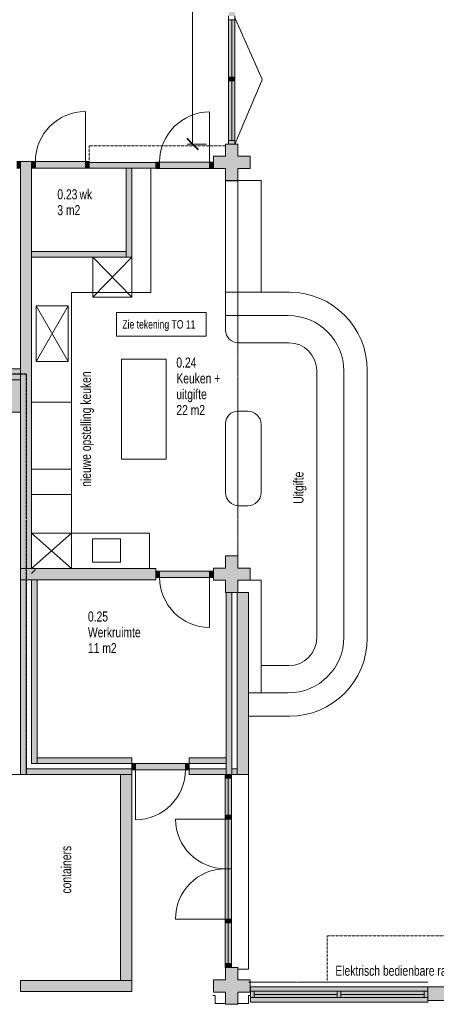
# Model space of a CAD drawing. Header units: millimetres. Extents: x 73705 to 433105, y 109410 to 279410.
# Tile 24 of 90: x 134466 to 141962, y 212035 to 229731. Entities that reach past the tile are written whole.
import ezdxf

# ---------------------------------------------------------------- set-up
doc = ezdxf.new("R2010")
doc.units = ezdxf.units.MM
for name, pattern in [('brand  WBDBO 30 min', [11, 4, -1, 2, -1, 2, -1]), ('Overhead', [2.5, 1.5, -1]), ('Stippel', [1.53, 1, -0.53])]:
    doc.linetypes.add(name, pattern=pattern)
for name, color, linetype, lineweight in [('A-ANNO-DIMS', 211, 'Continuous', 9), ('A-ANNO-DIMS-100', 211, 'Continuous', 9), ('A-DETL', 90, 'Continuous', 9), ('A-DETL-DEMO', 6, 'Stippel', 9), ('A-DETL-GENF', 92, 'Continuous', 9), ('A-DETL-THIN', 151, 'Continuous', 9), ('A-FLOR-OVHD', 1, 'Overhead', 9), ('G-ANNO-TEXT', 231, 'Continuous', 9)]:
    doc.layers.add(name, color=color, linetype=linetype, lineweight=lineweight)
doc.styles.add('Arial Narrow', font='ARIALN.TTF', dxfattribs={"width": 0.9, "height": 180})
doc.styles.add('Arial Narrow_B', font='ARIALN.TTF', dxfattribs={"width": 0.9, "height": 180})
doc.styles.add('Arial Narrow_B_2', font='ARIALN.TTF', dxfattribs={"width": 0.9, "height": 150})
doc.styles.add('Calibri', font='calibri.ttf', dxfattribs={"height": 180})
doc.dimstyles.new('maatvoering', dxfattribs={"dimscale": 304.8, "dimtxt": 211.922716, "dimasz": 0.656168, "dimexe": 0.328084, "dimexo": 0.0625, "dimgap": 0.065617, "dimtad": 1, "dimdec": 0, "dimzin": 0, "dimdsep": 46, "dimtxsty": 'Calibri', "dimblk1": 'OBLIQUE', "dimblk2": 'OBLIQUE', "dimsah": 1, "dimcen": 0.09, "dimazin": 0, "dimtfac": 1, "dimtdec": 4, "dimtix": 1, "dimtmove": 0, "dimatfit": 3, "dimfxl": 0.82021, "dimfxlon": 1, "dimtvp": 1, "dimtfill": 1, "dimtolj": 1, "dimtzin": 0, "dimarcsym": 2})

# ---------------------------------------------------------------- blocks, each defined once
blk = doc.blocks.new('DIMBLOCK55-BEGANE GROND')
at = {"layer": 'A-ANNO-DIMS-100', "lineweight": 40}
for p, q in [((137577, 234235), (137477, 234335)), ((137577, 234235), (137677, 234135)), ((137577, 227495), (137477, 227595)), ((137577, 227495), (137677, 227395))]:
    blk.add_line(p, q, dxfattribs=at)
at = {"layer": 'A-ANNO-DIMS-100'}
for p, q in [((137577, 234235), (137477, 234235)), ((137577, 234235), (137577, 227495)), ((137577, 234235), (137827, 234235)), ((137577, 227495), (137477, 227495)), ((137577, 227495), (137827, 227495))]:
    blk.add_line(p, q, dxfattribs=at)
at = {"layer": 'A-ANNO-DIMS-100', "color": 0, "insert": (137308, 230573), "char_height": 180, "width": 700.39, "attachment_point": 1, "rotation": 90, "line_spacing_factor": 1.158048, "style": 'Calibri', "bg_fill": 3, "box_fill_scale": 1.25, "bg_fill_color": 256, "bg_fill_true_color": 13158600, "bg_fill_transparency": 0}
blk.add_mtext('6740', dxfattribs=at)
blk = doc.blocks.new('_Oblique')
at = {"color": 0, "linetype": 'ByBlock', "lineweight": -2}
blk.add_line((-0.5, -0.5), (0.5, 0.5), dxfattribs=at)

msp = doc.modelspace()

# ---------------------------------------------------------------- hatches: boundary and pattern name
at = {"layer": 'A-DETL-GENF'}
h = msp.add_hatch(color=7, dxfattribs=at)
h.paths.add_polyline_path([(138338.1, 227495), (138338.1, 228629.5), (138224.1, 228629.5), (138224.1, 227495), (138281.1, 227495)])
h.paths.add_polyline_path([(138338.1, 228696.5), (138338.1, 229730.5), (138224.1, 229730.5), (138224.1, 228696.5), (138281.1, 228696.5)])
h.paths.add_polyline_path([(138224.1, 229797.5), (138338.1, 229797.5), (138338.1, 230831.5), (138224.1, 230831.5)])
h.paths.add_polyline_path([(138338.1, 230898.5), (138338.1, 231932.5), (138224.1, 231932.5), (138224.1, 230898.5)])
h.paths.add_polyline_path([(138338.1, 231999.5), (138338.1, 233033.5), (138224.1, 233033.5), (138224.1, 231999.5)])
h.paths.add_polyline_path([(138224.1, 233100.5), (138338.1, 233100.5), (138338.1, 234235), (138224.1, 234235), (138224.1, 233551)])
for color, points in [(7, [(138224.1, 228629.5), (138338.1, 228629.5), (138338.1, 228696.5), (138224.1, 228696.5)]), (7, [(138281.1, 226835), (138391.1, 226835), (138391.1, 227055), (138611.1, 227055), (138611.1, 227275), (138391.1, 227275), (138391.1, 227495), (138171.1, 227495), (138171.1, 227275), (137951.1, 227275), (137951.1, 227055), (138171.1, 227055), (138171.1, 226835), (138224.1, 226835)]), (7, [(134481.1, 227065), (134481.1, 227179), (134414.1, 227179), (134414.1, 227065)]), (7, [(134681.1, 219865), (134681.1, 227179), (134481.1, 227179), (134481.1, 219865)]), (7, [(134748.1, 227065), (134748.1, 227179), (134681.1, 227179), (134681.1, 227065)]), (7, [(135648.1, 227065), (135648.1, 227179), (134748.1, 227179), (134748.1, 227065)]), (7, [(135715.1, 227065), (135715.1, 227179), (135648.1, 227179), (135648.1, 227065)]), (7, [(136481.1, 227065), (136917.1, 227065), (136917.1, 227165), (135715.1, 227165), (135715.1, 227065), (136381.1, 227065)]), (7, [(136481.1, 225465), (136481.1, 227065), (136381.1, 227065), (136381.1, 225465)]), (7, [(136917.1, 227058), (136984.1, 227058), (136984.1, 227172), (136917.1, 227172), (136917.1, 227065)]), (7, [(137884.1, 227058), (137884.1, 227172), (136984.1, 227172), (136984.1, 227058)]), (7, [(137951.1, 227058), (137951.1, 227172), (137884.1, 227172), (137884.1, 227058)]), (7, [(135940.3, 225465), (136381.1, 225465), (136381.1, 225565), (134681.1, 225565), (134681.1, 225465), (135715.1, 225465)]), (7, [(131151.1, 223257), (134481.1, 223257), (134481.1, 223457), (130981.1, 223457), (130981.1, 223257)]), (7, [(134481.1, 222677), (134481.1, 223257), (131151.1, 223257), (131151.1, 222677)]), (7, [(138281.1, 219435), (138391.1, 219435), (138391.1, 219655), (138611.1, 219655), (138611.1, 219875), (138391.1, 219875), (138391.1, 220095), (138171.1, 220095), (138171.1, 219875), (137951.1, 219875), (137951.1, 219655), (138171.1, 219655), (138171.1, 219435), (138224.1, 219435)]), (7, [(134581.1, 219665), (136917.1, 219665), (136917.1, 219865), (134481.1, 219865), (134481.1, 219665)]), (7, [(136984.1, 219708), (136984.1, 219822), (136917.1, 219822), (136917.1, 219708)]), (7, [(137884.1, 219708), (137884.1, 219822), (136984.1, 219822), (136984.1, 219708)]), (7, [(137951.1, 219708), (137951.1, 219822), (137884.1, 219822), (137884.1, 219708)]), (7, [(134481.1, 216165), (134581.1, 216165), (134581.1, 219665), (134481.1, 219665), (134481.1, 216265)]), (7, [(134681.1, 216365), (134781.1, 216365), (134781.1, 219665), (134681.1, 219665), (134681.1, 216465)]), (7, [(138281.1, 216165), (138281.1, 219435), (138181.1, 219435), (138181.1, 216165)]), (7, [(138581.1, 216165), (138581.1, 219435), (138381.1, 219435), (138381.1, 216165)]), (7, [(134781.1, 216365), (136481.1, 216365), (136481.1, 216465), (134781.1, 216465)]), (7, [(137515.1, 216365), (138181.1, 216365), (138181.1, 216465), (137515.1, 216465)]), (7, [(135940.3, 216165), (136481.1, 216165), (136481.1, 216265), (134581.1, 216265), (134581.1, 216165), (134781.1, 216165)]), (7, [(136548.1, 216251), (136548.1, 216365), (136481.1, 216365), (136481.1, 216251)]), (7, [(137448.1, 216251), (137448.1, 216365), (136548.1, 216365), (136548.1, 216251)]), (7, [(137515.1, 216251), (137515.1, 216365), (137448.1, 216365), (137448.1, 216251)]), (7, [(136481.1, 212465), (136481.1, 216165), (136281.1, 216165), (136281.1, 212465)]), (7, [(138277, 216097), (138277, 216164), (138163, 216164), (138163, 216097), (138181.1, 216097)]), (7, [(138181.1, 215432), (138277, 215432), (138277, 216097), (138163, 216097), (138163, 215432)]), (7, [(138181.1, 215365), (138277, 215365), (138277, 215432), (138163, 215432), (138163, 215365)]), (7, [(138277, 213565), (138277, 215365), (138163, 215365), (138163, 213565), (138181.1, 213565)]), (7, [(138163, 213498), (138277, 213498), (138277, 213565), (138163, 213565)]), (7, [(138163, 212766), (138277, 212766), (138277, 213498), (138163, 213498)]), (7, [(138163, 212699), (138277, 212699), (138277, 212766), (138163, 212766)]), (7, [(138181.1, 212035), (138391.1, 212035), (138391.1, 212255), (138611.1, 212255), (138611.1, 212475), (138391.1, 212475), (138391.1, 212695), (138171.1, 212695), (138171.1, 212475), (137951.1, 212475), (137951.1, 212255), (138171.1, 212255), (138171.1, 212035)]), (7, [(136281.1, 212265), (136481.1, 212265), (136481.1, 212465), (134481.1, 212465), (134481.1, 212265), (135940.3, 212265)]), (254, [(138685.6, 212075.4), (141808.6, 212075.4), (141808.6, 212351), (138618.6, 212351), (138618.6, 212075.4)]), (7, [(142153.6, 212105.4), (142153.6, 212351), (141808.6, 212351), (141808.6, 212105.4), (142122.6, 212105.4)])]:
    msp.add_hatch(color=color, dxfattribs=at).paths.add_polyline_path(points)
h = msp.add_hatch(color=7, dxfattribs=at)
h.paths.add_polyline_path([(138181.1, 216165), (138181.1, 216265), (137515.1, 216265), (137515.1, 216165)])
h.paths.add_polyline_path([(138381.1, 216165), (138381.1, 216265), (138281.1, 216265), (138281.1, 216165)])

# ---------------------------------------------------------------- linework, layer by layer
at = {"layer": 'A-DETL'}
for p, q in [((138224.1, 229797.5), (138224.1, 229730.5)), ((138224.1, 229730.5), (138224.1, 228696.5)), ((138224.1, 229730.5), (138338.1, 229730.5)), ((138281.1, 228696.5), (138281.1, 229730.5)), ((138338.1, 229730.5), (138338.1, 229797.5)), ((138338.1, 228696.5), (138338.1, 229730.5)), ((138338.1, 228696.5), (138224.1, 228696.5)), ((138224.1, 228696.5), (138224.1, 228629.5)), ((138224.1, 228629.5), (138224.1, 227495)), ((138224.1, 228629.5), (138338.1, 228629.5)), ((138281.1, 227562), (138281.1, 228629.5)), ((138338.1, 228629.5), (138338.1, 228696.5)), ((138338.1, 227495), (138338.1, 228629.5)), ((137884.1, 227172), (137884.1, 228072)), ((138338.1, 227562), (138224.1, 227562)), ((138224.1, 227562), (138224.1, 227495)), ((138338.1, 227495), (138338.1, 227562)), ((136826.1, 227065), (136826.1, 224830)), ((137951.1, 227172), (136917.1, 227172)), ((136917.1, 227172), (136917.1, 227058)), ((136984.1, 227172), (136917.1, 227172)), ((136917.1, 227172), (136917.1, 227058)), ((136917.1, 227058), (137951.1, 227058)), ((136917.1, 227058), (136984.1, 227058)), ((136984.1, 227058), (136984.1, 227172)), ((137951.1, 227172), (137884.1, 227172)), ((137884.1, 227172), (137884.1, 227058)), ((137884.1, 227058), (137951.1, 227058)), ((137951.1, 227058), (137951.1, 227172)), ((137951.1, 227058), (137951.1, 227172)), ((138170.8, 224152.4), (138170.8, 226838.1)), ((138810, 226838.1), (138170.8, 226838.1)), ((138391.1, 226835), (138391.1, 225665.6)), ((138810, 224832), (138810, 226838.1)), ((135781.1, 224745), (135781.1, 225465)), ((135781.1, 224745), (136481.1, 225465)), ((135781.1, 225465), (136481.1, 224745)), ((136481.1, 224745), (136481.1, 225465)), ((135401.1, 224830), (135401.1, 219865)), ((135401.1, 224830), (136826.1, 224830)), ((135781.1, 224745), (136481.1, 224745)), ((138170.8, 224832), (139319.1, 224832)), ((134761.1, 224590), (134761.1, 223590)), ((135341.1, 224590), (134761.1, 224590)), ((134761.1, 224590), (135341.1, 223590)), ((135341.1, 224590), (134761.1, 223590)), ((135341.1, 223590), (135341.1, 224590)), ((138170.8, 224412.9), (139298.7, 224412.9)), ((139309.8, 223923.7), (138399.5, 223923.7)), ((134761.1, 223590), (135341.1, 223590)), ((136301.1, 223630), (137101.1, 223630)), ((136301.1, 221830), (136301.1, 223630)), ((137101.1, 223630), (137101.1, 221830)), ((139809.8, 223423.7), (139809.8, 218621.3)), ((140298.7, 223412.9), (140298.7, 218632.2)), ((140719.1, 223432), (140719.1, 218613.1)), ((134481.1, 223257), (131151.1, 223257)), ((134481.1, 222677), (134481.1, 223257)), ((134681.1, 222854), (135401.1, 222854)), ((131151.1, 222677), (134481.1, 222677)), ((138390.8, 222695.4), (138570, 222695.4)), ((138170.8, 221233.8), (138170.8, 222475.4)), ((138810, 222455.4), (138810, 221233.8)), ((137101.1, 221830), (136301.1, 221830)), ((134681.1, 221654), (135401.1, 221654)), ((134681.1, 221200), (135401.1, 221200)), ((138570, 220993.8), (138410.8, 220993.8)), ((134681.1, 220500), (136801.1, 220500)), ((135401.1, 220500), (134681.1, 219865)), ((134681.1, 220500), (135401.1, 219865)), ((136801.1, 220500), (136801.1, 219865)), ((135778.5, 220400), (135778.5, 219980)), ((136278.5, 220400), (135778.5, 220400)), ((136278.5, 219980), (136278.5, 220400)), ((135778.5, 219980), (136278.5, 219980)), ((134681.1, 219780), (134751.8, 219850.8)), ((138611.1, 219655), (138811.1, 219655)), ((138811.1, 219655), (138811.1, 217632.2)), ((139309.8, 218121.3), (138811.1, 218121.3)), ((138581.1, 217632.2), (139298.7, 217632.2)), ((138581.1, 217213.1), (139319.1, 217213.1)), ((138277, 216164), (138163, 216164)), ((138163, 216164), (138163, 216097)), ((138277, 216098), (138163, 216098)), ((138163, 216098), (138163, 215432)), ((138163, 216097), (138277, 216097)), ((138277, 216097), (138277, 216164)), ((138277, 215432), (138277, 216098)), ((138581.1, 216165), (138581.1, 212665)), ((138277, 215432), (138163, 215432)), ((138163, 215432), (138163, 215365)), ((138163, 215432), (138277, 215432)), ((138163, 215365), (138277, 215365)), ((138277, 215365), (138277, 215432)), ((138277, 213565), (138163, 213565)), ((138163, 213565), (138163, 213498)), ((138163, 213498), (138277, 213498)), ((138277, 213498), (138163, 213498)), ((138163, 213498), (138163, 212766)), ((138277, 213498), (138277, 213565)), ((138277, 212766), (138277, 213498)), ((138277, 212766), (138163, 212766)), ((138163, 212766), (138163, 212699)), ((138163, 212766), (138277, 212766)), ((138277, 212699), (138277, 212766)), ((138163, 212699), (138277, 212699)), ((138581.1, 212665), (138391.1, 212665)), ((141808.6, 212351), (138618.6, 212351)), ((138618.6, 212351), (138618.6, 212075.4)), ((137943.7, 212196), (137980.6, 212196)), ((137980.6, 212196), (137980.6, 212048)), ((138618.4, 212196), (138581.6, 212196)), ((138581.6, 212196), (138581.6, 212048)), ((138685.6, 212269.4), (138618.6, 212269.4)), ((138618.6, 212269.4), (138618.6, 212155.4)), ((138685.6, 212155.4), (138685.6, 212269.4)), ((140180.1, 212269.4), (138685.6, 212269.4)), ((138685.6, 212269.4), (138685.6, 212155.4)), ((140247.1, 212269.4), (140180.1, 212269.4)), ((140180.1, 212269.4), (140180.1, 212155.4)), ((140180.1, 212155.4), (140180.1, 212269.4)), ((140247.1, 212155.4), (140247.1, 212269.4)), ((141741.6, 212269.4), (140247.1, 212269.4)), ((140247.1, 212269.4), (140247.1, 212155.4)), ((141808.6, 212269.4), (141741.6, 212269.4)), ((141741.6, 212269.4), (141741.6, 212155.4)), ((141741.6, 212155.4), (141741.6, 212269.4)), ((137980.6, 212048), (138171.1, 212048)), ((138581.6, 212048), (138391.1, 212048)), ((138618.6, 212155.4), (138685.6, 212155.4)), ((138618.6, 212075.4), (141808.6, 212075.4)), ((138685.6, 212155.4), (140180.1, 212155.4)), ((140180.1, 212155.4), (140247.1, 212155.4)), ((140247.1, 212155.4), (141741.6, 212155.4)), ((141741.6, 212155.4), (141808.6, 212155.4)), ((141808.6, 212075.4), (141808.6, 212105.4))]:
    msp.add_line(p, q, dxfattribs=at)
at = {"layer": 'A-DETL', "linetype": 'Overhead'}
for p, q in [((138830.4, 228654.9), (138338.1, 229764)), ((138338.1, 227495), (138830.4, 228654.9)), ((138581.1, 212432.7), (141808.6, 212432.7))]:
    msp.add_line(p, q, dxfattribs=at)
at = {"layer": 'A-DETL', "linetype": 'brand  WBDBO 30 min', "lineweight": 30}
for q in [(130881.1, 223357), (134581.1, 216165)]:
    msp.add_line((134581.1, 223357), q, dxfattribs=at)
at = {"layer": 'A-DETL'}
for centre, radius, start, end in [((137884.1, 227172), 900, 90, 180), ((139319.1, 223432), 1400, 0, 90), ((139298.7, 223412.9), 1000, 0, 90), ((138399.5, 224152.4), 228.7, 180, 270), ((139309.8, 223423.7), 500, 0, 90), ((138390.8, 222475.4), 220, 90, 180), ((138570, 222455.4), 240, 0, 90), ((138410.8, 221233.8), 240, 180, 270), ((138570, 221233.8), 240, 270, 0), ((139298.7, 218632.2), 1000, 270, 0), ((139309.8, 218621.3), 500, 270, 0), ((139319.1, 218613.1), 1400, 270, 360)]:
    msp.add_arc(centre, radius, start, end, dxfattribs=at)
at = {"layer": 'A-DETL-DEMO'}
for p, q in [((135715.1, 227465), (138171.1, 227465)), ((135715.1, 227165), (135715.1, 227465)), ((140001.1, 212465), (140001.1, 213265)), ((145601.1, 213265), (140001.1, 213265))]:
    msp.add_line(p, q, dxfattribs=at)
at = {"layer": 'A-DETL-THIN'}
for p, q in [((135648.1, 227179), (135648.1, 228079)), ((138171.1, 227495), (138171.1, 227275)), ((138391.1, 227495), (138171.1, 227495)), ((138391.1, 227275), (138391.1, 227495)), ((138171.1, 227275), (137951.1, 227275)), ((137951.1, 227275), (137951.1, 227172)), ((138611.1, 227275), (138391.1, 227275)), ((138611.1, 227055), (138611.1, 227275)), ((134481.1, 227179), (134414.1, 227179)), ((134414.1, 227065), (134481.1, 227065)), ((134681.1, 227179), (134481.1, 227179)), ((134481.1, 227065), (134481.1, 227179)), ((134481.1, 227065), (134481.1, 223457)), ((134748.1, 227179), (134681.1, 227179)), ((134681.1, 227179), (134681.1, 227065)), ((134681.1, 225565), (134681.1, 227065)), ((134681.1, 227065), (134748.1, 227065)), ((135648.1, 227179), (134748.1, 227179)), ((134748.1, 227179), (134748.1, 227065)), ((134748.1, 227065), (135648.1, 227065)), ((135715.1, 227179), (135648.1, 227179)), ((135648.1, 227179), (135648.1, 227065)), ((135648.1, 227065), (135715.1, 227065)), ((135715.1, 227165), (135715.1, 227179)), ((136917.1, 227165), (135715.1, 227165)), ((135715.1, 227165), (135715.1, 227065)), ((135715.1, 227065), (136917.1, 227065)), ((136381.1, 227065), (136381.1, 225565)), ((136481.1, 225465), (136481.1, 227065)), ((137951.1, 227058), (137951.1, 227055)), ((137951.1, 227055), (138171.1, 227055)), ((138171.1, 227055), (138171.1, 226835)), ((138391.1, 226835), (138391.1, 227055)), ((138391.1, 227055), (138611.1, 227055)), ((138171.1, 226835), (138391.1, 226835)), ((136381.1, 225565), (134681.1, 225565)), ((134681.1, 225565), (134681.1, 225465)), ((134681.1, 219865), (134681.1, 225465)), ((134681.1, 225465), (136381.1, 225465)), ((136381.1, 225465), (136381.1, 225565)), ((136381.1, 225465), (136481.1, 225465)), ((134481.1, 223457), (130981.1, 223457)), ((134481.1, 223257), (134481.1, 223457)), ((130981.1, 223257), (134481.1, 223257)), ((134481.1, 223257), (134481.1, 219865)), ((138171.1, 220095), (138171.1, 219875)), ((138391.1, 220095), (138171.1, 220095)), ((138391.1, 219875), (138391.1, 220095)), ((136917.1, 219865), (134481.1, 219865)), ((134481.1, 219865), (134481.1, 219665)), ((136917.1, 219822), (136917.1, 219865)), ((136917.1, 219822), (136917.1, 219708)), ((136984.1, 219822), (136917.1, 219822)), ((136984.1, 219822), (136984.1, 219708)), ((137884.1, 219822), (136984.1, 219822)), ((137884.1, 219822), (137884.1, 219708)), ((137951.1, 219822), (137884.1, 219822)), ((138171.1, 219875), (137951.1, 219875)), ((137951.1, 219875), (137951.1, 219655)), ((138611.1, 219875), (138391.1, 219875)), ((138611.1, 219655), (138611.1, 219875)), ((134581.1, 219665), (134481.1, 219665)), ((134481.1, 219665), (134481.1, 216165)), ((134581.1, 219665), (134681.1, 219665)), ((134581.1, 216265), (134581.1, 219665)), ((134781.1, 219665), (134681.1, 219665)), ((134681.1, 219665), (134681.1, 216365)), ((134781.1, 219665), (136917.1, 219665)), ((134781.1, 216465), (134781.1, 219665)), ((136917.1, 219665), (136917.1, 219708)), ((136917.1, 219708), (136984.1, 219708)), ((136984.1, 219708), (137884.1, 219708)), ((137884.1, 219708), (137951.1, 219708)), ((137884.1, 219708), (137884.1, 218808)), ((137951.1, 219655), (138171.1, 219655)), ((138171.1, 219655), (138171.1, 219435)), ((138391.1, 219435), (138391.1, 219655)), ((138391.1, 219655), (138611.1, 219655)), ((138171.1, 219435), (138391.1, 219435)), ((138181.1, 219435), (138181.1, 216165)), ((138281.1, 216165), (138281.1, 219435)), ((138381.1, 219435), (138381.1, 216165)), ((138581.1, 219435), (138391.1, 219435)), ((138581.1, 216165), (138581.1, 219435)), ((136481.1, 216465), (134781.1, 216465)), ((134781.1, 216465), (134781.1, 216365)), ((136481.1, 216365), (136481.1, 216465)), ((138181.1, 216465), (137515.1, 216465)), ((137515.1, 216465), (137515.1, 216365)), ((136481.1, 216265), (134581.1, 216265)), ((134581.1, 216265), (134581.1, 216165)), ((134681.1, 216365), (134781.1, 216365)), ((134781.1, 216365), (136481.1, 216365)), ((136548.1, 216365), (136481.1, 216365)), ((136481.1, 216365), (136481.1, 216251)), ((136481.1, 216165), (136481.1, 216251)), ((136481.1, 216251), (136548.1, 216251)), ((137448.1, 216365), (136548.1, 216365)), ((136548.1, 216251), (136548.1, 216365)), ((136548.1, 216251), (137448.1, 216251)), ((136548.1, 216251), (136548.1, 215351)), ((137515.1, 216365), (137448.1, 216365)), ((137448.1, 216251), (137448.1, 216365)), ((137448.1, 216251), (137515.1, 216251)), ((137515.1, 216365), (138181.1, 216365)), ((137515.1, 216251), (137515.1, 216365)), ((138181.1, 216265), (137515.1, 216265)), ((137515.1, 216251), (137515.1, 216165)), ((138381.1, 216265), (138281.1, 216265)), ((134481.1, 216165), (134581.1, 216165)), ((134581.1, 216165), (136281.1, 216165)), ((136481.1, 216165), (136281.1, 216165)), ((136281.1, 216165), (136281.1, 212465)), ((136481.1, 212465), (136481.1, 216165)), ((137515.1, 216165), (138181.1, 216165)), ((138181.1, 216165), (138281.1, 216165)), ((138220, 216098), (138220, 215432)), ((138281.1, 216165), (138381.1, 216165)), ((138381.1, 216165), (138581.1, 216165)), ((138169, 215365), (137269, 215365)), ((138277, 215365), (138163, 215365)), ((138163, 215365), (138163, 213565)), ((138220, 213565), (138220, 215365)), ((138277, 213565), (138277, 215365)), ((138169, 214470.3), (138277.1, 214470.3)), ((138169, 213565), (137269, 213565)), ((138163, 213565), (138277, 213565)), ((138220, 212766), (138220, 213498)), ((138171.1, 212695), (138171.1, 212475)), ((138391.1, 212695), (138171.1, 212695)), ((138391.1, 212475), (138391.1, 212695)), ((136481.1, 212465), (134481.1, 212465)), ((134481.1, 212465), (134481.1, 212265)), ((136481.1, 212265), (136481.1, 212465)), ((138171.1, 212475), (137951.1, 212475)), ((137951.1, 212475), (137951.1, 212255)), ((138611.1, 212475), (138391.1, 212475)), ((138611.1, 212255), (138611.1, 212475)), ((142153.6, 212351), (141808.6, 212351)), ((141808.6, 212351), (141808.6, 212105.4)), ((134481.1, 212265), (136481.1, 212265)), ((137951.1, 212255), (138171.1, 212255)), ((138171.1, 212255), (138171.1, 212035)), ((138391.1, 212035), (138391.1, 212255)), ((138391.1, 212255), (138611.1, 212255)), ((138685.6, 212212.4), (140180.1, 212212.4)), ((140247.1, 212212.4), (141741.6, 212212.4)), ((138171.1, 212035), (138391.1, 212035)), ((141808.6, 212105.4), (142153.6, 212105.4))]:
    msp.add_line(p, q, dxfattribs=at)
for centre, start, end in [((135648.1, 227179), 90, 180), ((137884.1, 219708), 180, 270), ((136548.1, 216251), 270, 0), ((138169, 215370.3), 180.33424, 270), ((138169, 213570.3), 90, 180.33424)]:
    msp.add_arc(centre, 900, start, end, dxfattribs=at)
at = {"layer": 'A-FLOR-OVHD'}
for p, q in [((138391.1, 226835), (138391.1, 220095)), ((134581.1, 216165), (131151.1, 216165))]:
    msp.add_line(p, q, dxfattribs=at)
at = {"layer": 'G-ANNO-TEXT', "color": 7, "flags": 128}
msp.add_lwpolyline([(136205.3, 224468.4), (137820.1, 224468.4), (137820.1, 224043.4), (136205.3, 224043.4)], close=True, dxfattribs=at)

# ---------------------------------------------------------------- texts
at = {"layer": 'G-ANNO-TEXT', "color": 7, "attachment_point": 1}
for s, insert, char_height, width, style in [('0.23 ', (135144, 226682.3), 180, 483.418, 'Arial Narrow_B'), ('wk', (135542.8, 226682.3), 180, 266.962, 'Arial Narrow'), ('3 m2', (135144, 226397.9), 180, 483.418, 'Arial Narrow'), ('Zie tekening TO 11', (136313.1, 224329.9), 150, 1688.354, 'Arial Narrow_B_2'), ('0.24', (137285.2, 223658.8), 180, 425.696, 'Arial Narrow_B'), ('Keuken + ', (137285.2, 223374.4), 180, 988.481, 'Arial Narrow'), ('uitgifte', (137285.2, 223090), 180, 642.152, 'Arial Narrow'), ('22 m2', (137285.2, 222805.5), 180, 606.076, 'Arial Narrow'), ('0.25', (135694.3, 219094.8), 180, 425.696, 'Arial Narrow_B'), ('Werkruimte', (135694.3, 218810.4), 180, 1118.354, 'Arial Narrow'), ('11 m2', (135694.3, 218526), 180, 606.076, 'Arial Narrow')]:
    msp.add_mtext(s, dxfattribs=dict(at, insert=insert, char_height=char_height, width=width, style=style))
at = {"layer": 'G-ANNO-TEXT', "color": 214, "char_height": 180, "attachment_point": 1, "rotation": 90, "style": 'Arial Narrow'}
for s, insert, width in [('nieuwe opstelling keuken', (135568.4, 221335.4), 2453.164), ('Uitgifte', (139392.5, 221030.6), 678.228)]:
    msp.add_mtext(s, dxfattribs=dict(at, insert=insert, width=width))
at = {"layer": 'G-ANNO-TEXT', "color": 7, "insert": (135213, 214025.9), "char_height": 180, "width": 1010.126, "attachment_point": 1, "rotation": 90, "style": 'Arial Narrow'}
msp.add_mtext('containers', dxfattribs=at)
at = {"layer": 'G-ANNO-TEXT', "color": 150, "insert": (140145.4, 212728.7), "char_height": 180, "width": 3975.568, "attachment_point": 1, "style": 'Arial Narrow'}
msp.add_mtext('Elektrisch bedienbare raamverduistering ', dxfattribs=at)

# ---------------------------------------------------------------- next in the draw order: dimensions: what is measured, and where the dimension line sits
at = {"layer": 'A-ANNO-DIMS'}
dim = msp.add_linear_dim(base=(137577.1, 227495), p1=(137827.1, 234235), p2=(137827.1, 227495), angle=90, dimstyle='maatvoering', override={"dimpost": '<>', "dimfxl": 6740}, dxfattribs=at)
dim.commit()
dim.dimension.update_dxf_attribs({"geometry": 'DIMBLOCK55-BEGANE GROND', "text_midpoint": (137464.9, 230865)})

doc.saveas('drawing.dxf')
